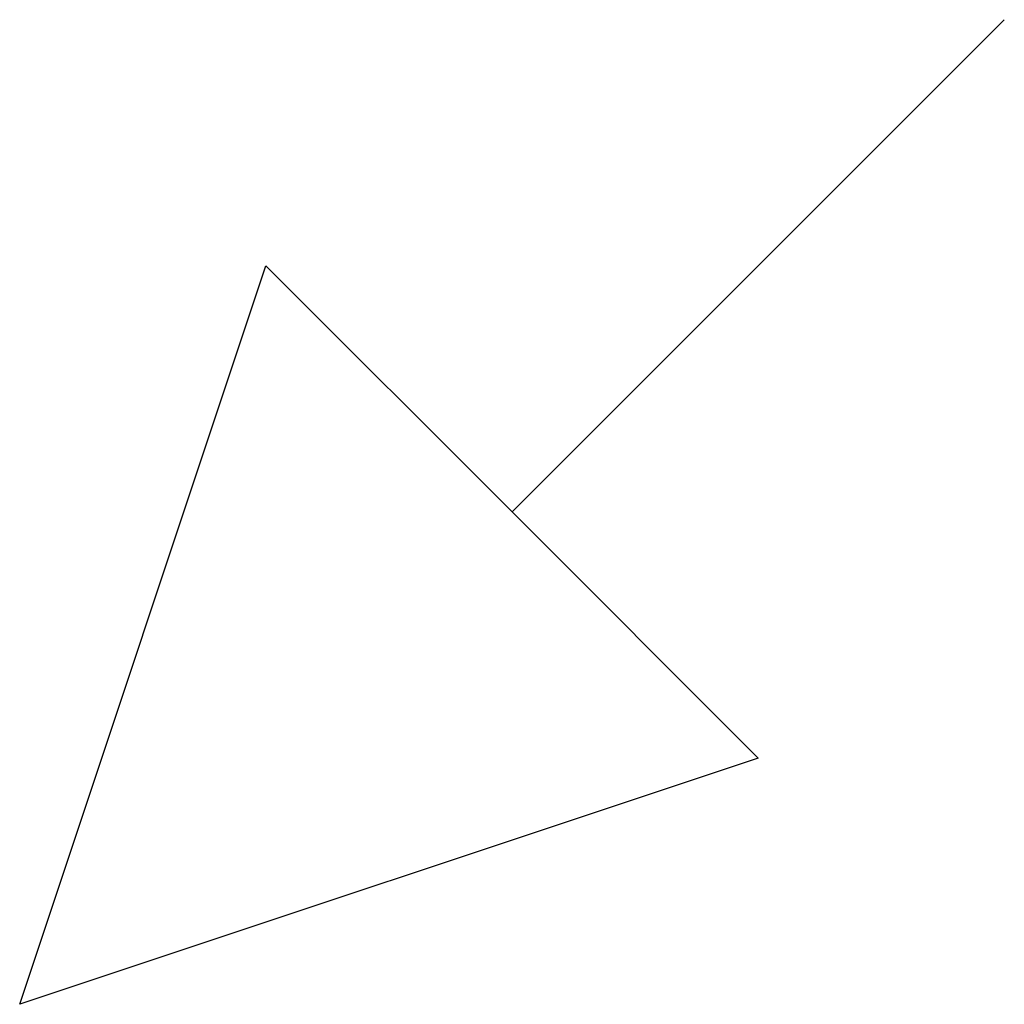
# Model space of a CAD drawing. Extents: x -79.83 to -77.01, y 96.83 to 97.74.
# Tile 8 of 8: x -78.04 to -77.68, y 97.39 to 97.74. Entities that reach past the tile are written whole.
import ezdxf

# ---------------------------------------------------------------- set-up
doc = ezdxf.new("R2010")
doc.units = 0
doc.linetypes.add('KCONTINUOUS', pattern=[0])
doc.layers.add('RAHMEN', color=7, linetype='CONTINUOUS')

msp = doc.modelspace()

# ---------------------------------------------------------------- linework, layer by layer
at = {"layer": 'RAHMEN', "color": 7, "linetype": 'KCONTINUOUS'}
for p, q in [((-77.86035, 97.568), (-77.68361, 97.74474)), ((-77.68361, 97.74474), (-77.86035, 97.568)), ((-78.0371, 97.39124), (-77.94873, 97.65637)), ((-77.94873, 97.65637), (-77.86035, 97.568)), ((-77.86035, 97.568), (-77.77198, 97.47962)), ((-77.77198, 97.47962), (-78.0371, 97.39124))]:
    msp.add_line(p, q, dxfattribs=at)

doc.saveas('drawing.dxf')
